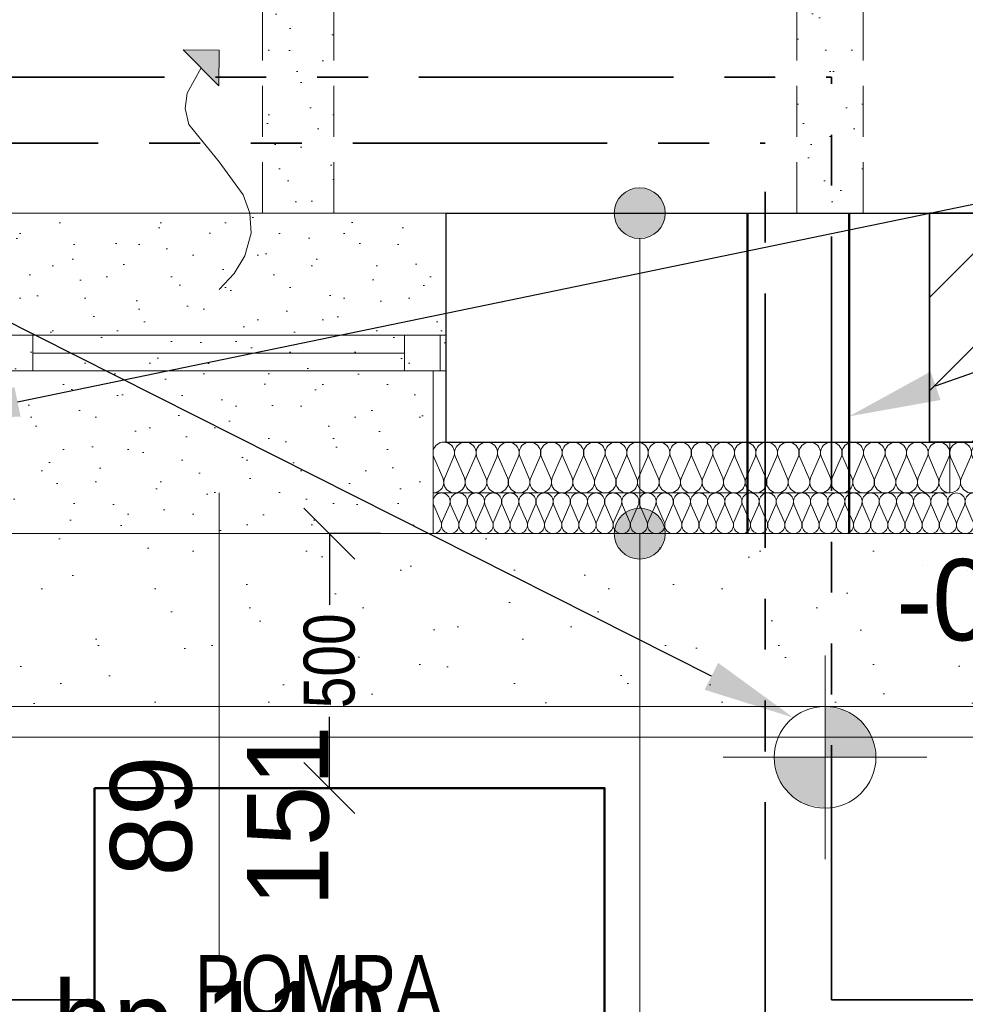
# Model space of a CAD drawing. Extents: x -440864 to -355682, y 13652 to 155872.
# Tile 110 of 179: x -368899 to -367041, y 21808 to 23743. Entities that reach past the tile are written whole.
import ezdxf
from ezdxf import colors
from ezdxf.entities.mleader import LeaderData, LeaderLine
from ezdxf.lldxf.tags import DXFTag
from ezdxf.math import Vec2, Vec3

# ---------------------------------------------------------------- set-up
doc = ezdxf.new("R2010")
doc.units = 0
doc.header["$MEASUREMENT"] = 0
doc.linetypes.add('Krawędzie ukryte', pattern=[150, 100, -50])
doc.linetypes.add('PHANTOM2', pattern=[1.25, 0.625, -0.125, 0.125, -0.125, 0.125, -0.125])
doc.layers.get('0').update_dxf_attribs({"color": 252})
doc.layers.get('Defpoints').update_dxf_attribs({"color": 252})
for name, color, linetype in [('#armatura', 7, 'Continuous'), ('#opisy', 7, 'Continuous'), ('#podkład', 252, 'Continuous'), ('A-Okna', 252, 'Continuous'), ('Arch ocieplenie', 252, 'Continuous'), ('Arch opisy', 252, 'Continuous'), ('Arch zmurowania', 252, 'Continuous'), ('Inwent Izolacje', 252, 'Continuous'), ('INWENT RZĘDNE', 252, 'Continuous'), ('IS_Powrót', 5, 'DASH'), ('IS_Text_Konstrukcji', 7, 'Continuous')]:
    doc.layers.add(name, color=color, linetype=linetype)
for name, color, linetype, lineweight in [('#CIEPŁO', 1, 'Continuous', 30), ('A-Okna_Nr_Pióra__9', 252, 'Continuous', 13), ('Arch ocieplenie_Nr_Pióra__9', 252, 'Continuous', 13), ('Arch okna_Nr_Pióra__82', 252, 'Continuous', 20), ('Arch opisy_Nr_Pióra__21', 252, 'Continuous', 9), ('Arch teren_Nr_Pióra__5', 252, 'Continuous', 13), ('Arch wyburzenia_Nr_Pióra__2', 252, 'Continuous', 13), ('Arch wykończenie_Nr_Pióra__3', 252, 'Continuous', 18), ('Arch zmurowania_Nr_Pióra__21', 252, 'Continuous', 9), ('Arch zmurowania_Nr_Pióra__27', 252, 'Continuous', 35), ('Inwent Izolacje_Nr_Pióra__2', 252, 'Continuous', 13), ('INWENT RZĘDNE_Nr_Pióra__21', 252, 'Continuous', 9), ('INWENT. OKNA_Nr_Pióra__21', 252, 'Continuous', 9), ('INWENT. OKNA_Nr_Pióra__5', 252, 'Continuous', 13), ('INWENT.ŚCIANY_Nr_Pióra__1', 252, 'Continuous', 25), ('INWENT.ŚCIANY_Nr_Pióra__2', 252, 'Continuous', 13), ('INWENT.ŚCIANY_Nr_Pióra__21', 252, 'Continuous', 9)]:
    doc.layers.add(name, color=color, linetype=linetype, lineweight=lineweight)
doc.styles.add('GENERATED_STYLE_2', font='txt')
doc.styles.add('GENERATED_STYLE_5', font='txt')
doc.styles.get("Standard").update_dxf_attribs({"font": 'arial.ttf', "width": 0.8, "bigfont": 'BIGFONT.SHX'})
tags = doc.linetypes.add('DASH', pattern=[15, 10, -5]).pattern_tags.tags
tags[6:7] = [DXFTag(74, 4), DXFTag(75, 0), DXFTag(340, '0'), DXFTag(46, 0.0), DXFTag(50, 0.0), DXFTag(44, 0.0), DXFTag(45, 0.0)]
tags[4:5] = [DXFTag(74, 4), DXFTag(75, 0), DXFTag(340, '0'), DXFTag(46, 0.0), DXFTag(50, 0.0), DXFTag(44, 0.0), DXFTag(45, 0.0)]
doc.dimstyles.get("Standard").update_dxf_attribs({"dimtxt": 0.18, "dimasz": 0.18, "dimexe": 0.18, "dimexo": 0.0625, "dimgap": 0.09, "dimtad": 0, "dimtih": 1, "dimtoh": 1, "dimdec": 4, "dimzin": 0, "dimdsep": 46, "dimtxsty": 'Standard', "dimcen": 0.09, "dimadec": 0, "dimazin": 0, "dimtfac": 1, "dimtdec": 4, "dimtofl": 0, "dimtmove": 0, "dimatfit": 3, "dimfxl": 1, "dimtolj": 1, "dimtzin": 0, "dimarcsym": 0})
pattern_1 = [(45, (0, 200), (-63.63961, 63.63961), [0, -60, 0, -90]), (110, (200, 200), (84.572336, 30.781813), [0, -44, 0, -76])]

# ---------------------------------------------------------------- blocks, each defined once
blk = doc.blocks.new('Izolacja cieplna 14_4', base_point=(-417559.9, 22732.6))
at = {"layer": 'Arch ocieplenie_Nr_Pióra__9', "linetype": 'Continuous'}
for p, q in [((-417558.5, 22788.8), (-417544.5, 22756.5)), ((-417541.7, 22756.5), (-417527.6, 22788.8)), ((-417524.8, 22788.8), (-417510.8, 22756.5)), ((-417508, 22756.5), (-417493.9, 22788.8)), ((-417491.1, 22788.8), (-417477.1, 22756.5)), ((-417474.2, 22756.5), (-417460.2, 22788.8)), ((-417457.4, 22788.8), (-417443.4, 22756.5)), ((-417440.5, 22756.5), (-417426.5, 22788.8)), ((-417423.7, 22788.8), (-417409.6, 22756.5)), ((-417406.8, 22756.5), (-417392.8, 22788.8)), ((-417389.9, 22788.8), (-417375.9, 22756.5)), ((-417373.1, 22756.5), (-417359.1, 22788.8)), ((-417356.2, 22788.8), (-417342.2, 22756.5)), ((-417339.4, 22756.5), (-417325.3, 22788.8)), ((-417322.5, 22788.8), (-417308.5, 22756.5)), ((-417305.6, 22756.5), (-417291.6, 22788.8)), ((-417288.8, 22788.8), (-417274.8, 22756.5)), ((-417271.9, 22756.5), (-417257.9, 22788.8)), ((-417255.1, 22788.8), (-417241, 22756.5)), ((-417238.2, 22756.5), (-417224.2, 22788.8)), ((-417221.4, 22788.8), (-417207.3, 22756.5)), ((-417204.5, 22756.5), (-417190.5, 22788.8)), ((-417187.6, 22788.8), (-417173.6, 22756.5)), ((-417170.8, 22756.5), (-417156.7, 22788.8)), ((-417153.9, 22788.8), (-417139.9, 22756.5)), ((-417137.1, 22756.5), (-417123, 22788.8)), ((-417120.2, 22788.8), (-417106.2, 22756.5)), ((-417103.3, 22756.5), (-417089.3, 22788.8)), ((-417086.5, 22788.8), (-417072.5, 22756.5)), ((-417069.6, 22756.5), (-417055.6, 22788.8)), ((-417052.8, 22788.8), (-417038.7, 22756.5)), ((-417035.9, 22756.5), (-417021.9, 22788.8)), ((-417019, 22788.8), (-417005, 22756.5)), ((-417002.2, 22756.5), (-416988.2, 22788.8)), ((-416985.3, 22788.8), (-416971.3, 22756.5)), ((-416968.5, 22756.5), (-416954.4, 22788.8)), ((-416951.6, 22788.8), (-416937.6, 22756.5)), ((-416934.7, 22756.5), (-416920.7, 22788.8)), ((-416917.9, 22788.8), (-416903.9, 22756.5)), ((-416901, 22756.5), (-416887, 22788.8)), ((-416884.2, 22788.8), (-416870.1, 22756.5)), ((-416867.3, 22756.5), (-416853.3, 22788.8)), ((-416850.5, 22788.8), (-416836.4, 22756.5)), ((-416833.6, 22756.5), (-416819.6, 22788.8)), ((-416816.7, 22788.8), (-416802.7, 22756.5)), ((-416799.9, 22756.5), (-416785.9, 22788.8)), ((-416783, 22788.8), (-416769, 22756.5)), ((-416766.2, 22756.5), (-416752.1, 22788.8)), ((-416749.3, 22788.8), (-416735.3, 22756.5)), ((-416732.4, 22756.5), (-416718.4, 22788.8)), ((-416715.6, 22788.8), (-416701.6, 22756.5)), ((-416698.7, 22756.5), (-416684.7, 22788.8)), ((-416681.9, 22788.8), (-416667.8, 22756.5)), ((-416665, 22756.5), (-416651, 22788.8)), ((-416648.1, 22788.8), (-416634.1, 22756.5)), ((-416631.3, 22756.5), (-416617.3, 22788.8)), ((-416614.4, 22788.8), (-416600.4, 22756.5)), ((-416597.6, 22756.5), (-416583.5, 22788.8)), ((-416580.7, 22788.8), (-416566.7, 22756.5)), ((-416563.9, 22756.5), (-416549.8, 22788.8)), ((-416547, 22788.8), (-416533, 22756.5)), ((-416530.1, 22756.5), (-416516.1, 22788.8)), ((-416513.3, 22788.8), (-416499.2, 22756.5)), ((-416496.4, 22756.5), (-416482.4, 22788.8)), ((-416479.6, 22788.8), (-416465.5, 22756.5)), ((-416462.7, 22756.5), (-416448.7, 22788.8)), ((-416445.8, 22788.8), (-416431.8, 22756.5)), ((-416429, 22756.5), (-416415, 22788.8)), ((-416412.1, 22788.8), (-416398.1, 22756.5)), ((-416395.3, 22756.5), (-416381.2, 22788.8)), ((-416378.4, 22788.8), (-416364.4, 22756.5)), ((-416361.5, 22756.5), (-416347.5, 22788.8)), ((-416344.7, 22788.8), (-416330.7, 22756.5)), ((-416327.8, 22756.5), (-416313.8, 22788.8)), ((-416311, 22788.8), (-416296.9, 22756.5)), ((-416294.1, 22756.5), (-416280.1, 22788.8)), ((-416277.2, 22788.8), (-416263.2, 22756.5)), ((-416260.4, 22756.5), (-416246.4, 22788.8))]:
    blk.add_line(p, q, dxfattribs=at)
for centre, start_param, end_param in [((-417543.1, 22795.6), 4.299595, 8.266775), ((-417509.4, 22795.6), 4.299595, 8.266775), ((-417475.7, 22795.6), 4.299595, 8.266775), ((-417441.9, 22795.6), 4.299595, 8.266775), ((-417408.2, 22795.6), 4.299595, 8.266775), ((-417374.5, 22795.6), 4.299595, 8.266775), ((-417340.8, 22795.6), 4.299595, 8.266775), ((-417307.1, 22795.6), 4.299595, 8.266775), ((-417273.3, 22795.6), 4.299595, 8.266775), ((-417239.6, 22795.6), 4.299595, 8.266775), ((-417205.9, 22795.6), 4.299595, 8.266775), ((-417172.2, 22795.6), 4.299595, 8.266775), ((-417138.5, 22795.6), 4.299595, 8.266775), ((-417104.8, 22795.6), 4.299595, 8.266775), ((-417071, 22795.6), 4.299595, 8.266775), ((-417037.3, 22795.6), 4.299595, 8.266775), ((-417003.6, 22795.6), 4.299595, 8.266775), ((-416969.9, 22795.6), 4.299595, 8.266775), ((-416936.2, 22795.6), 4.299595, 8.266775), ((-416902.4, 22795.6), 4.299595, 8.266775), ((-416868.7, 22795.6), 4.299595, 8.266775), ((-416835, 22795.6), 4.299595, 8.266775), ((-416801.3, 22795.6), 4.299595, 8.266775), ((-416767.6, 22795.6), 4.299595, 8.266775), ((-416733.9, 22795.6), 4.299595, 8.266775), ((-416700.1, 22795.6), 4.299595, 8.266775), ((-416666.4, 22795.6), 4.299595, 8.266775), ((-416632.7, 22795.6), 4.299595, 8.266775), ((-416599, 22795.6), 4.299595, 8.266775), ((-416565.3, 22795.6), 4.299595, 8.266775), ((-416531.5, 22795.6), 4.299595, 8.266775), ((-416497.8, 22795.6), 4.299595, 8.266775), ((-416464.1, 22795.6), 4.299595, 8.266775), ((-416430.4, 22795.6), 4.299595, 8.266775), ((-416396.7, 22795.6), 4.299595, 8.266775), ((-416363, 22795.6), 4.299595, 8.266775), ((-416329.2, 22795.6), 4.299595, 8.266775), ((-416295.5, 22795.6), 4.299595, 8.266775), ((-416261.8, 22795.6), 4.299595, 8.266775), ((-417559.9, 22749.6), 3.141593, 5.125182), ((-417526.2, 22749.6), 1.158004, 5.125183), ((-417492.5, 22749.6), 1.158004, 5.125183), ((-417458.8, 22749.6), 1.158004, 5.125183), ((-417425.1, 22749.6), 1.158004, 5.125183), ((-417391.4, 22749.6), 1.158004, 5.125183), ((-417357.6, 22749.6), 1.158004, 5.125183), ((-417323.9, 22749.6), 1.158004, 5.125183), ((-417290.2, 22749.6), 1.158004, 5.125183), ((-417256.5, 22749.6), 1.158004, 5.125183), ((-417222.8, 22749.6), 1.158004, 5.125183), ((-417189.1, 22749.6), 1.158004, 5.125183), ((-417155.3, 22749.6), 1.158004, 5.125183), ((-417121.6, 22749.6), 1.158004, 5.125183), ((-417087.9, 22749.6), 1.158004, 5.125183), ((-417054.2, 22749.6), 1.158004, 5.125183), ((-417020.5, 22749.6), 1.158004, 5.125183), ((-416986.7, 22749.6), 1.158004, 5.125183), ((-416953, 22749.6), 1.158004, 5.125183), ((-416919.3, 22749.6), 1.158004, 5.125183), ((-416885.6, 22749.6), 1.158004, 5.125183), ((-416851.9, 22749.6), 1.158004, 5.125183), ((-416818.2, 22749.6), 1.158004, 5.125183), ((-416784.4, 22749.6), 1.158004, 5.125183), ((-416750.7, 22749.6), 1.158004, 5.125183), ((-416717, 22749.6), 1.158004, 5.125183), ((-416683.3, 22749.6), 1.158004, 5.125183), ((-416649.6, 22749.6), 1.158004, 5.125183), ((-416615.8, 22749.6), 1.158004, 5.125183), ((-416582.1, 22749.6), 1.158004, 5.125183), ((-416548.4, 22749.6), 1.158004, 5.125183), ((-416514.7, 22749.6), 1.158004, 5.125183), ((-416481, 22749.6), 1.158004, 5.125183), ((-416447.3, 22749.6), 1.158004, 5.125183), ((-416413.5, 22749.6), 1.158004, 5.125183), ((-416379.8, 22749.6), 1.158004, 5.125183), ((-416346.1, 22749.6), 1.158004, 5.125183), ((-416312.4, 22749.6), 1.158004, 5.125183), ((-416278.7, 22749.6), 1.158004, 5.125183), ((-416244.9, 22749.6), 1.158004, 3.141593)]:
    blk.add_ellipse(centre, major_axis=(0, 17), ratio=0.990877, start_param=start_param, end_param=end_param, dxfattribs=at)
blk = doc.blocks.new('Izolacja cieplna 14_34', base_point=(-416544.9, 22812.6))
at = {"layer": 'Arch ocieplenie_Nr_Pióra__9', "linetype": 'Continuous'}
for p, q in [((-416543.1, 22882.8), (-416525.3, 22842.4)), ((-416521.7, 22842.4), (-416503.9, 22882.8)), ((-416500.3, 22882.8), (-416482.5, 22842.4)), ((-416478.9, 22842.4), (-416461, 22882.8)), ((-416457.4, 22882.8), (-416439.6, 22842.4)), ((-416436, 22842.4), (-416418.2, 22882.8)), ((-416414.6, 22882.8), (-416396.7, 22842.4)), ((-416393.1, 22842.4), (-416375.3, 22882.8)), ((-416371.7, 22882.8), (-416353.9, 22842.4)), ((-416350.3, 22842.4), (-416332.5, 22882.8)), ((-416328.9, 22882.8), (-416311, 22842.4)), ((-416307.4, 22842.4), (-416289.6, 22882.8)), ((-416286, 22882.8), (-416268.2, 22842.4)), ((-416264.6, 22842.4), (-416246.7, 22882.8))]:
    blk.add_line(p, q, dxfattribs=at)
for centre, start_param, end_param in [((-416523.5, 22891.3), 5.870392, 9.837571), ((-416480.7, 22891.3), 5.870392, 9.837571), ((-416437.8, 22891.3), 5.870392, 9.837571), ((-416394.9, 22891.3), 5.870392, 9.837571), ((-416352.1, 22891.3), 5.870392, 9.837571), ((-416309.2, 22891.3), 5.870392, 9.837571), ((-416266.4, 22891.3), 5.870392, 9.837571), ((-416544.9, 22833.9), 4.712389, 6.695979), ((-416502.1, 22833.9), 2.7288, 6.695979), ((-416459.2, 22833.9), 2.7288, 6.695979), ((-416416.4, 22833.9), 2.7288, 6.695979), ((-416373.5, 22833.9), 2.7288, 6.695979), ((-416330.7, 22833.9), 2.7288, 6.695979), ((-416287.8, 22833.9), 2.7288, 6.695979), ((-416244.9, 22833.9), 2.7288, 4.712389)]:
    blk.add_ellipse(centre, major_axis=(21.4, 0), ratio=0.992505, start_param=start_param, end_param=end_param, dxfattribs=at)
blk = doc.blocks.new('Ściana_8', base_point=(-416584.9, 23362.6))
at = {"layer": 'Arch zmurowania_Nr_Pióra__21', "linetype": 'Continuous'}
h = blk.add_hatch(dxfattribs=at)
h.set_pattern_fill('Common_Brick', color=256, style=0, pattern_type=2)
h.set_pattern_definition([(45, (0, 0), (-91.92388, 91.92388), [])])
h.paths.add_polyline_path([(-416584.9, 22912.6), (-415664.9, 22912.6), (-415664.9, 23362.6), (-416584.9, 23362.6)], flags=0)
at = {"layer": 'Arch zmurowania_Nr_Pióra__27', "linetype": 'Continuous'}
for p, q in [((-415664.9, 23362.6), (-416584.9, 23362.6)), ((-416584.9, 23362.6), (-416584.9, 22912.6)), ((-415664.9, 22912.6), (-415664.9, 23362.6)), ((-416584.9, 22912.6), (-415664.9, 22912.6))]:
    blk.add_line(p, q, dxfattribs=at)
blk = doc.blocks.new('Izolacja cieplna 14_261', base_point=(-417559.9, 22812.6))
at = {"layer": 'Inwent Izolacje_Nr_Pióra__2', "linetype": 'Continuous'}
for p, q in [((-417558.2, 22882.8), (-417540.6, 22842.4)), ((-417537, 22842.4), (-417519.4, 22882.8)), ((-417515.9, 22882.8), (-417498.3, 22842.4)), ((-417494.7, 22842.4), (-417477.1, 22882.8)), ((-417473.6, 22882.8), (-417456, 22842.4)), ((-417452.4, 22842.4), (-417434.8, 22882.8)), ((-417431.3, 22882.8), (-417413.7, 22842.4)), ((-417410.2, 22842.4), (-417392.6, 22882.8)), ((-417389, 22882.8), (-417371.4, 22842.4)), ((-417367.9, 22842.4), (-417350.3, 22882.8)), ((-417346.7, 22882.8), (-417329.1, 22842.4)), ((-417325.6, 22842.4), (-417308, 22882.8)), ((-417304.4, 22882.8), (-417286.8, 22842.4)), ((-417283.3, 22842.4), (-417265.7, 22882.8)), ((-417262.1, 22882.8), (-417244.5, 22842.4)), ((-417241, 22842.4), (-417223.4, 22882.8)), ((-417219.8, 22882.8), (-417202.2, 22842.4)), ((-417198.7, 22842.4), (-417181.1, 22882.8)), ((-417177.5, 22882.8), (-417160, 22842.4)), ((-417156.4, 22842.4), (-417138.8, 22882.8)), ((-417135.3, 22882.8), (-417117.7, 22842.4)), ((-417114.1, 22842.4), (-417096.5, 22882.8)), ((-417093, 22882.8), (-417075.4, 22842.4)), ((-417071.8, 22842.4), (-417054.2, 22882.8)), ((-417050.7, 22882.8), (-417033.1, 22842.4)), ((-417029.5, 22842.4), (-417011.9, 22882.8)), ((-417008.4, 22882.8), (-416990.8, 22842.4)), ((-416987.2, 22842.4), (-416969.6, 22882.8)), ((-416966.1, 22882.8), (-416948.5, 22842.4)), ((-416944.9, 22842.4), (-416927.3, 22882.8)), ((-416923.8, 22882.8), (-416906.2, 22842.4)), ((-416902.7, 22842.4), (-416885.1, 22882.8)), ((-416881.5, 22882.8), (-416863.9, 22842.4)), ((-416860.4, 22842.4), (-416842.8, 22882.8)), ((-416839.2, 22882.8), (-416821.6, 22842.4)), ((-416818.1, 22842.4), (-416800.5, 22882.8)), ((-416796.9, 22882.8), (-416779.3, 22842.4)), ((-416775.8, 22842.4), (-416758.2, 22882.8)), ((-416754.6, 22882.8), (-416737, 22842.4)), ((-416733.5, 22842.4), (-416715.9, 22882.8)), ((-416712.3, 22882.8), (-416694.7, 22842.4)), ((-416691.2, 22842.4), (-416673.6, 22882.8)), ((-416670, 22882.8), (-416652.5, 22842.4)), ((-416648.9, 22842.4), (-416631.3, 22882.8)), ((-416627.8, 22882.8), (-416610.2, 22842.4)), ((-416606.6, 22842.4), (-416589, 22882.8)), ((-416585.5, 22882.8), (-416567.9, 22842.4)), ((-416564.3, 22842.4), (-416546.7, 22882.8))]:
    blk.add_line(p, q, dxfattribs=at)
for centre, start_param, end_param in [((-417538.8, 22891.3), 4.299595, 8.266775), ((-417496.5, 22891.3), 4.299595, 8.266775), ((-417454.2, 22891.3), 4.299595, 8.266775), ((-417411.9, 22891.3), 4.299595, 8.266775), ((-417369.6, 22891.3), 4.299595, 8.266775), ((-417327.3, 22891.3), 4.299595, 8.266775), ((-417285.1, 22891.3), 4.299595, 8.266775), ((-417242.8, 22891.3), 4.299595, 8.266775), ((-417200.5, 22891.3), 4.299595, 8.266775), ((-417158.2, 22891.3), 4.299595, 8.266775), ((-417115.9, 22891.3), 4.299595, 8.266775), ((-417073.6, 22891.3), 4.299595, 8.266775), ((-417031.3, 22891.3), 4.299595, 8.266775), ((-416989, 22891.3), 4.299595, 8.266775), ((-416946.7, 22891.3), 4.299595, 8.266775), ((-416904.4, 22891.3), 4.299595, 8.266775), ((-416862.1, 22891.3), 4.299595, 8.266775), ((-416819.8, 22891.3), 4.299595, 8.266775), ((-416777.6, 22891.3), 4.299595, 8.266775), ((-416735.3, 22891.3), 4.299595, 8.266775), ((-416693, 22891.3), 4.299595, 8.266775), ((-416650.7, 22891.3), 4.299595, 8.266775), ((-416608.4, 22891.3), 4.299595, 8.266775), ((-416566.1, 22891.3), 4.299595, 8.266775), ((-417559.9, 22833.9), 3.141593, 5.125182), ((-417517.7, 22833.9), 1.158004, 5.125183), ((-417475.4, 22833.9), 1.158004, 5.125183), ((-417433.1, 22833.9), 1.158004, 5.125183), ((-417390.8, 22833.9), 1.158004, 5.125183), ((-417348.5, 22833.9), 1.158004, 5.125183), ((-417306.2, 22833.9), 1.158004, 5.125183), ((-417263.9, 22833.9), 1.158004, 5.125183), ((-417221.6, 22833.9), 1.158004, 5.125183), ((-417179.3, 22833.9), 1.158004, 5.125183), ((-417137, 22833.9), 1.158004, 5.125183), ((-417094.7, 22833.9), 1.158004, 5.125183), ((-417052.4, 22833.9), 1.158004, 5.125183), ((-417010.2, 22833.9), 1.158004, 5.125183), ((-416967.9, 22833.9), 1.158004, 5.125183), ((-416925.6, 22833.9), 1.158004, 5.125183), ((-416883.3, 22833.9), 1.158004, 5.125183), ((-416841, 22833.9), 1.158004, 5.125183), ((-416798.7, 22833.9), 1.158004, 5.125183), ((-416756.4, 22833.9), 1.158004, 5.125183), ((-416714.1, 22833.9), 1.158004, 5.125183), ((-416671.8, 22833.9), 1.158004, 5.125183), ((-416629.5, 22833.9), 1.158004, 5.125183), ((-416587.2, 22833.9), 1.158004, 5.125183), ((-416544.9, 22833.9), 1.158004, 3.141593)]:
    blk.add_ellipse(centre, major_axis=(0, 21.3), ratio=0.994265, start_param=start_param, end_param=end_param, dxfattribs=at)
blk = doc.blocks.new('Krzywa_4', base_point=(-417979.9, 23212.6))
at = {"layer": 'A-Okna_Nr_Pióra__9', "linetype": 'Continuous'}
blk.add_hatch(color=256, dxfattribs=at).paths.add_polyline_path([(-417979.9, 23683.2), (-417980.4, 23612.5), (-418050.7, 23683.6)], flags=0)
for p, q in [((-417979.9, 23683.2), (-418050.7, 23683.6)), ((-417980.4, 23612.5), (-418050.7, 23683.6)), ((-417979.9, 23683.2), (-417980.4, 23612.5))]:
    blk.add_line(p, q, dxfattribs=at)
at = {"layer": 'A-Okna_Nr_Pióra__9', "linetype": 'Continuous', "flags": 128}
blk.add_lwpolyline([(-417979.9, 23212.6), (-417950.8, 23243.8), (-417929.5, 23278.8), (-417917.3, 23323.5), (-417919.9, 23362.2), (-417932.8, 23398.7), (-417979.9, 23463.2), (-418039.6, 23536.5), (-418046.7, 23568.5), (-418042.7, 23598.4), (-418015.5, 23648)], dxfattribs=at)
blk = doc.blocks.new('Koty wysokościowe_5', base_point=(-416789.8, 22293))
at = {"layer": 'INWENT RZĘDNE_Nr_Pióra__21', "linetype": 'Continuous'}
for points in [[(-416789.8, 22293), (-416689.8, 22293), (-416697.4, 22331.2), (-416719.1, 22363.7), (-416751.6, 22385.4), (-416789.8, 22393)], [(-416789.8, 22293), (-416889.8, 22293), (-416882.2, 22254.7), (-416860.5, 22222.3), (-416828.1, 22200.6), (-416789.8, 22193)]]:
    blk.add_hatch(color=256, dxfattribs=at).paths.add_polyline_path(points, flags=0)
for p, q in [((-416789.8, 22093), (-416789.8, 22493)), ((-416989.8, 22293), (-416589.8, 22293))]:
    blk.add_line(p, q, dxfattribs=at)
blk.add_circle((-416789.8, 22293), 100, dxfattribs=at)
at = {"layer": 'INWENT RZĘDNE_Nr_Pióra__21', "insert": (-416650.2, 22493), "char_height": 160, "attachment_point": 7, "style": 'GENERATED_STYLE_2'}
blk.add_mtext('{-0,74}', dxfattribs=at)
blk = doc.blocks.new('Linia_50', base_point=(-417153.8, 22732.6))
at = {"layer": 'Arch opisy_Nr_Pióra__21', "linetype": 'Continuous'}
blk.add_line((-417153.8, 22732.6), (-417153.8, 20652.8), dxfattribs=at)
blk = doc.blocks.new('Linia_51', base_point=(-417153.8, 23362.6))
at = {"layer": 'Arch opisy_Nr_Pióra__21', "linetype": 'Continuous'}
for points in [[(-417103.8, 23362.6), (-417107.6, 23381.7), (-417118.4, 23398), (-417134.6, 23408.8), (-417153.8, 23412.6), (-417172.9, 23408.8), (-417189.1, 23398), (-417199.9, 23381.7), (-417203.8, 23362.6), (-417199.9, 23343.5), (-417189.1, 23327.3), (-417172.9, 23316.4), (-417153.8, 23312.6), (-417134.6, 23316.4), (-417118.4, 23327.3), (-417107.6, 23343.5)], [(-417103.8, 22732.6), (-417107.6, 22751.7), (-417118.4, 22768), (-417134.6, 22778.8), (-417153.8, 22782.6), (-417172.9, 22778.8), (-417189.1, 22768), (-417199.9, 22751.7), (-417203.8, 22732.6), (-417199.9, 22713.5), (-417189.1, 22697.3), (-417172.9, 22686.4), (-417153.8, 22682.6), (-417134.6, 22686.4), (-417118.4, 22697.3), (-417107.6, 22713.5)]]:
    blk.add_hatch(color=256, dxfattribs=at).paths.add_polyline_path(points, flags=0)
blk.add_line((-417153.8, 23312.6), (-417153.8, 22782.6), dxfattribs=at)
for centre in [(-417153.8, 23362.6), (-417153.8, 22732.6)]:
    blk.add_circle(centre, 50, dxfattribs=at)
blk = doc.blocks.new('parter')
at = {"layer": 'Arch okna_Nr_Pióra__82', "linetype": 'Continuous'}
h = blk.add_hatch(dxfattribs=at)
h.set_pattern_fill('Render', color=252, style=0, pattern_type=2)
h.set_pattern_definition([(45, (0, 350), (-111.36932, 111.36932), [0, -105, 0, -157.5]), (110, (350, 350), (148.00159, 53.86817), [0, -77, 0, -133])])
h.paths.add_polyline_path([(-415304.9, 22682.6), (-415304.9, 22732.6), (-422864.9, 22732.6), (-422864.9, 22392.6), (-414758.4, 22392.6), (-414758.2, 22682.6)], flags=0)
at = {"layer": 'Arch wyburzenia_Nr_Pióra__2', "linetype": 'Continuous'}
h = blk.add_hatch(dxfattribs=at)
h.set_pattern_fill('Cut_Stone', color=252, style=0, pattern_type=2)
h.set_pattern_definition(pattern_1)
h.paths.add_polyline_path([(-417924.9, 26302.6), (-417959.9, 26302.6), (-417959.9, 26202.6), (-417924.9, 26202.6), (-417924.9, 26132.6), (-417894.9, 26132.6), (-417894.9, 24432.6), (-417924.9, 24432.6), (-417959.9, 24432.6), (-417959.9, 24332.6), (-417924.9, 24332.6), (-417924.9, 24282.6), (-417894.9, 24282.6), (-417894.9, 23362.6), (-417754.9, 23362.6), (-417754.9, 24282.6), (-417724.9, 24282.6), (-417724.9, 24332.6), (-417689.9, 24332.6), (-417689.9, 24432.6), (-417724.9, 24432.6), (-417754.9, 24432.6), (-417754.9, 26132.6), (-417724.9, 26132.6), (-417724.9, 26202.6), (-417689.9, 26202.6), (-417689.9, 26302.6), (-417724.9, 26302.6)], flags=0)
h = blk.add_hatch(dxfattribs=at)
h.set_pattern_fill('Cut_Stone', color=252, style=0, pattern_type=2)
h.set_pattern_definition(pattern_1)
h.paths.add_polyline_path([(-416864.9, 24432.6), (-416899.9, 24432.6), (-416899.9, 24332.6), (-416864.9, 24332.6), (-416864.9, 24282.6), (-416844.9, 24282.6), (-416844.9, 23362.6), (-416714.9, 23362.6), (-416714.9, 24282.6), (-416294.9, 24282.6), (-416294.9, 24332.6), (-416259.9, 24332.6), (-416259.9, 24432.6), (-416294.9, 24432.6), (-416714.9, 24432.6), (-416714.9, 26132.6), (-416844.9, 26132.6), (-416844.9, 24432.6)], flags=0)
h = blk.add_hatch(dxfattribs=at)
h.set_pattern_fill('Cut_Stone', color=252, style=0, pattern_type=2)
h.set_pattern_definition(pattern_1)
h.paths.add_polyline_path([(-418424.9, 23052.6), (-418399.9, 23052.6), (-418399.9, 22732.6), (-417979.9, 22732.6), (-417559.9, 22732.6), (-417559.9, 23052.6), (-417534.9, 23052.6), (-417534.9, 23362.6), (-417559.9, 23362.6), (-418399.9, 23362.6), (-418424.9, 23362.6)], flags=0)
at = {"layer": 'Arch teren_Nr_Pióra__5', "color": 252, "linetype": 'Continuous'}
for p, q in [((-414818.6, 22392.6), (-422864.9, 22392.6)), ((-414758.5, 22332.6), (-422864.9, 22332.6))]:
    blk.add_line(p, q, dxfattribs=at)
at = {"layer": 'Arch wykończenie_Nr_Pióra__3', "color": 252, "linetype": 'Continuous'}
for p, q in [((-417559.9, 22732.6), (-417559.9, 23052.6)), ((-417559.9, 22732.6), (-416544.9, 22732.6)), ((-416544.9, 22732.6), (-415704.9, 22732.6))]:
    blk.add_line(p, q, dxfattribs=at)
at = {"layer": 'INWENT. OKNA_Nr_Pióra__5', "color": 252, "linetype": 'Continuous'}
for p, q in [((-418424.9, 23122.6), (-417534.9, 23122.6)), ((-418345.9, 23122.6), (-418345.9, 23052.6)), ((-417615.9, 23122.6), (-417615.9, 23052.6)), ((-417545.9, 23122.6), (-417545.9, 23052.6)), ((-418345.9, 23087.6), (-417615.9, 23087.6)), ((-418424.9, 23052.6), (-417534.9, 23052.6)), ((-417979.9, 22812.6), (-417979.9, 21902.6))]:
    blk.add_line(p, q, dxfattribs=at)
at = {"layer": 'INWENT.ŚCIANY_Nr_Pióra__1', "color": 252, "linetype": 'Continuous'}
for p, q in [((-417534.9, 23362.6), (-417534.9, 22912.6)), ((-417534.9, 23362.6), (-416714.9, 23362.6)), ((-416714.9, 23362.6), (-416584.9, 23362.6)), ((-416584.9, 23362.6), (-416584.9, 22912.6)), ((-417534.9, 22912.6), (-416584.9, 22912.6))]:
    blk.add_line(p, q, dxfattribs=at)
at = {"layer": 'INWENT.ŚCIANY_Nr_Pióra__2', "color": 252, "linetype": 'Krawędzie ukryte'}
for p, q in [((-417894.9, 23362.6), (-417894.9, 24282.6)), ((-417754.9, 23362.6), (-417754.9, 24282.6)), ((-416844.9, 23362.6), (-416844.9, 24282.6)), ((-416714.9, 23362.6), (-416714.9, 24282.6))]:
    blk.add_line(p, q, dxfattribs=at)
at = {"layer": 'INWENT.ŚCIANY_Nr_Pióra__2', "color": 252, "linetype": 'Continuous'}
for p, q in [((-416544.9, 22812.6), (-416544.9, 22912.6)), ((-417559.9, 22812.6), (-416544.9, 22812.6))]:
    blk.add_line(p, q, dxfattribs=at)
at = {"layer": 'INWENT.ŚCIANY_Nr_Pióra__21', "color": 252, "linetype": 'Continuous'}
for p, q in [((-418424.9, 23362.6), (-417534.9, 23362.6)), ((-416584.9, 23362.6), (-415664.9, 23362.6)), ((-418399.9, 22732.6), (-417559.9, 22732.6))]:
    blk.add_line(p, q, dxfattribs=at)
at = {"layer": 'A-Okna', "color": 252, "linetype": 'Continuous', "lineweight": 13}
blk.add_blockref('Krzywa_4', (-417979.9, 23212.6), dxfattribs=at)
at = {"layer": 'Arch ocieplenie', "color": 252, "linetype": 'Continuous', "lineweight": 13}
for name, p in [('Izolacja cieplna 14_34', (-416544.9, 22812.6)), ('Izolacja cieplna 14_4', (-417559.9, 22732.6))]:
    blk.add_blockref(name, p, dxfattribs=at)
at = {"layer": 'Arch opisy', "color": 252, "linetype": 'Continuous'}
for name, p in [('Linia_51', (-417153.8, 23362.6)), ('Linia_50', (-417153.8, 22732.6))]:
    blk.add_blockref(name, p, dxfattribs=at)
at = {"layer": 'Arch zmurowania', "color": 252}
blk.add_blockref('Ściana_8', (-416584.9, 23362.6), dxfattribs=at)
at = {"layer": 'Inwent Izolacje', "color": 252, "linetype": 'Continuous', "lineweight": 13}
blk.add_blockref('Izolacja cieplna 14_261', (-417559.9, 22812.6), dxfattribs=at)
at = {"layer": 'INWENT RZĘDNE', "color": 252}
blk.add_blockref('Koty wysokościowe_5', (-416789.8, 22293), dxfattribs=at)
at = {"layer": 'INWENT. OKNA_Nr_Pióra__21', "color": 252, "linetype": 'Continuous', "insert": (-418194.1, 22177.6), "char_height": 160, "width": 709.227, "attachment_point": 2, "rotation": 90, "line_spacing_factor": 1.007581, "style": 'GENERATED_STYLE_5'}
blk.add_mtext('{89\\P151}', dxfattribs=at)
at = {"layer": 'INWENT. OKNA_Nr_Pióra__21', "color": 252, "linetype": 'Continuous', "insert": (-417979.9, 21853.3), "char_height": 160, "attachment_point": 2, "style": 'GENERATED_STYLE_5'}
blk.add_mtext('{hp 110}', dxfattribs=at)
blk = doc.blocks.new('_Oblique')
at = {"color": 0, "linetype": 'ByBlock', "lineweight": -2}
blk.add_line((-0.5, -0.5), (0.5, 0.5), dxfattribs=at)
blk = doc.blocks.new('*D892')
at = {"color": 0, "lineweight": -2}
for p, q in [((-368190.3, 22732.6), (-368290.5, 22732.6)), ((-368290.3, 22732.6), (-368290.3, 22592.9)), ((-368290.3, 22232.6), (-368290.3, 22372.4)), ((-368190.3, 22232.6), (-368290.5, 22232.6))]:
    blk.add_line(p, q, dxfattribs=at)
at = {"layer": 'Defpoints', "color": 0}
for p in [(-367985.7, 22732.6), (-368290.3, 22232.6), (-368140.3, 22232.6)]:
    blk.add_point(p, dxfattribs=at)
at = {"color": 0, "lineweight": -2, "xscale": 100, "yscale": 100, "zscale": 100}
for p, rotation in [((-368290.3, 22732.6), 90), ((-368290.3, 22232.6), 270)]:
    blk.add_blockref('_Oblique', p, dxfattribs=dict(at, rotation=rotation))
at = {"color": 0, "lineweight": 15, "insert": (-368290.3, 22482.6), "char_height": 100, "attachment_point": 5, "rotation": 90}
blk.add_mtext('\\A1;500', dxfattribs=at)

msp = doc.modelspace()

# ---------------------------------------------------------------- block references
at = {"layer": '#podkład', "color": 3, "lineweight": 50}
msp.add_blockref('parter', (49473.1, 0), dxfattribs=at)

# ---------------------------------------------------------------- next in the draw order: linework, layer by layer
at = {"layer": '#armatura', "lineweight": 50}
msp.add_lwpolyline([(-368751.9, 22232.6), (-368751.9, 21288.6), (-367749.9, 21288.6), (-367749.9, 22232.6)], close=True, dxfattribs=at)
at = {"layer": '#CIEPŁO', "color": 202, "linetype": 'PHANTOM2', "lineweight": 35, "ltscale": 800}
for p, q in [((-367304.3, 21816.6), (-367304.3, 23630)), ((-367434.3, 21704.6), (-367434.3, 23500)), ((-366949.9, 21816.6), (-367304.3, 21816.6))]:
    msp.add_line(p, q, dxfattribs=at)
at = {"layer": '#CIEPŁO', "color": 206, "linetype": 'PHANTOM2', "lineweight": 35, "ltscale": 800}
msp.add_line((-368751.9, 21816.6), (-369114.4, 21816.6), dxfattribs=at)
at = {"layer": '#CIEPŁO', "color": 202, "linetype": 'PHANTOM2', "lineweight": 35, "ltscale": 800}
for points in [[(-369114.4, 23630), (-367304.3, 23630)], [(-369244.4, 23500), (-367434.3, 23500)]]:
    msp.add_lwpolyline(points, dxfattribs=at)
at = {"layer": 'IS_Powrót', "color": 0, "linetype": 'ByBlock', "lineweight": 50}
for points in [[(-367469.3, 23362.6), (-367469.2, 22732.6)], [(-367269.3, 23362.6), (-367269.2, 22732.6)]]:
    msp.add_lwpolyline(points, dxfattribs=at)

# ---------------------------------------------------------------- next in the draw order: texts
at = {"layer": '#opisy', "insert": (-368554.9, 21904.2), "char_height": 120, "width": 1720, "attachment_point": 1}
msp.add_mtext('POMPA \\PCIEPŁA\\W0.8;\\P', dxfattribs=at)

# ---------------------------------------------------------------- next in the draw order: dimensions: what is measured, and where the dimension line sits
at = {"color": 0, "lineweight": 15}
dim = msp.add_linear_dim(base=(-368290.3, 22232.6), p1=(-367985.7, 22732.6), p2=(-368140.3, 22232.6), angle=90, dimstyle='Standard', override={"dimtxt": 100, "dimasz": 100, "dimdec": 0, "dimblk1": 'Oblique', "dimblk2": 'Oblique', "dimsah": 1, "dimfxl": 100, "dimfxlon": 1}, dxfattribs=at)
dim.commit()
dim.dimension.update_dxf_attribs({"geometry": '*D892', "text_midpoint": (-368290.3, 22482.6), "text_rotation": 90})

# ---------------------------------------------------------------- next in the draw order: leaders
at = {"layer": 'IS_Text_Konstrukcji'}
ml = msp.add_multileader_mtext('Standard', dxfattribs=at)
ml.set_content('')
ml.set_leader_properties()
ml.build(insert=Vec2(0, 0))
ml.multileader.update_dxf_attribs({"text_right_attachment_type": 6, "dogleg_length": 0.36, "arrow_head_size": 180})
ctx = ml.context
ctx.base_point, ctx.char_height, ctx.arrow_head_size, ctx.landing_gap_size, ctx.plane_origin = Vec3(-363027.3, 23849), 0.18, 180, 0.09, Vec3(-379075.9, 6541.6)
ctx.right_attachment = 6
notes = []
notes.append((ctx, [(0, (1, 1, 0), (-364763.4, 23849), (1, 0), 1736.1, [(0, [(-369079.3, 22955.2)], 0, [])])]))
ctx.mtext.insert = Vec3(-363027.2, 23849.1)
ml = msp.add_multileader_mtext('Standard', dxfattribs=at)
ml.set_content('')
ml.set_leader_properties()
ml.build(insert=Vec2(0, 0))
ml.multileader.update_dxf_attribs({"text_right_attachment_type": 6, "dogleg_length": 0.36, "arrow_head_size": 180})
ctx = ml.context
ctx.base_point, ctx.char_height, ctx.arrow_head_size, ctx.landing_gap_size, ctx.plane_origin = Vec3(-363029.8, 23849), 0.18, 180, 0.09, Vec3(-377322.1, 5586)
ctx.right_attachment = 6
notes.append((ctx, [(0, (1, 1, 0), (-364763.4, 23849), (1, 0), 1733.6, [(0, [(-367269.3, 22963.2)], 0, [])])]))
ctx.mtext.insert = Vec3(-363029.7, 23849.1)
ml = msp.add_multileader_mtext('Standard', dxfattribs=at)
ml.set_content('')
ml.set_leader_properties()
ml.build(insert=Vec2(0, 0))
ml.multileader.update_dxf_attribs({"text_right_attachment_type": 6, "dogleg_length": 0.36, "arrow_head_size": 180})
ctx = ml.context
ctx.base_point, ctx.char_height, ctx.arrow_head_size, ctx.landing_gap_size, ctx.plane_origin = Vec3(-370563.5, 23722.2), 0.18, 180, 0.09, Vec3(-375047.2, 7773.1)
ctx.right_attachment, ctx.text_align_type = 6, 2
notes.append((ctx, [(0, (1, 1, 0), (-370057.2, 23722.2), (-1, 0), 506.1, [(0, [(-367379.2, 22371.1)], 0, [])])]))
ctx.mtext.insert, ctx.mtext.alignment = Vec3(-370563.4, 23722.4), 3
for ctx, leaders in notes:
    for number, flags, end, landing, length, lines in leaders:
        leader = LeaderData()
        leader.index, (leader.has_last_leader_line, leader.has_dogleg_vector, leader.attachment_direction) = number, flags
        leader.last_leader_point, leader.dogleg_vector, leader.dogleg_length = Vec3(end), Vec3(landing), length
        for number, points, colour, breaks in lines:
            line = LeaderLine()
            line.index, line.vertices, line.color, line.breaks = number, Vec3.list(points), colors.encode_raw_color(colour), breaks
            leader.lines.append(line)
        ctx.leaders.append(leader)

doc.saveas('drawing.dxf')
